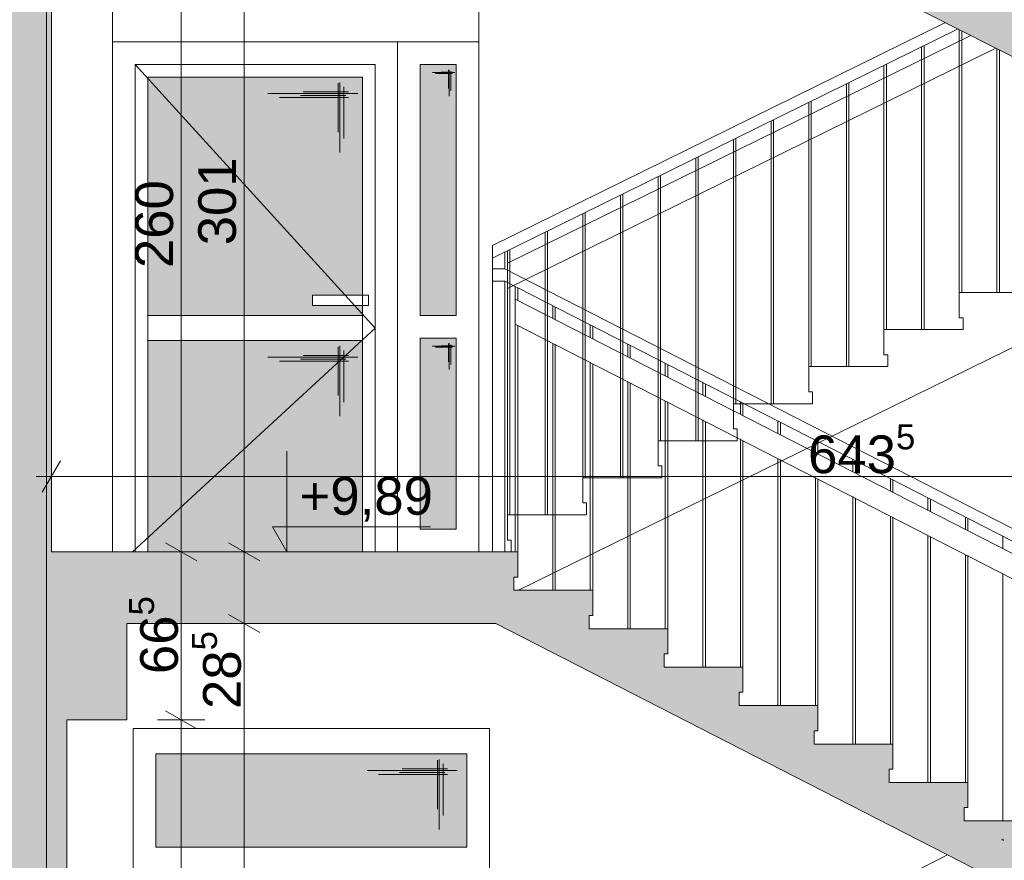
# Paper-space layout 'A-15 INWENTARYZACJA - PRZEKRÓJ' of a CAD drawing. Header units: millimetres. Extents: x 0 to 594, y 0 to 550.
# Tile 46 of 62: x 475 to 514, y 249 to 282. Entities that reach past the tile are written whole.
import ezdxf
from ezdxf.xclip import XClip

# ---------------------------------------------------------------- set-up
doc = ezdxf.new("R2010")
doc.units = ezdxf.units.MM
doc.header["$MEASUREMENT"] = 0
doc.header["$XCLIPFRAME"] = 0
doc.linetypes.add('DASHDOTX2', pattern=[1000, 500, -250, 0, -250])
doc.linetypes.add('VERDECKT', pattern=[381, 254, -127])
for name, color, linetype, lineweight, true_color in [('A__balustrada_Nr_pióra__161', 7, 'Continuous', 5, 0x949494), ('A_osie_Nr_pióra__16', 7, 'Continuous', 5, 0x0f0f0f), ('A_pochwyt_Nr_pióra__161', 7, 'Continuous', 5, 0x949494), ('A_schody_Nr_pióra__9', 7, 'Continuous', 13, 0xadadad), ('A_stolarka_Nr_pióra__254', 7, 'Continuous', 5, 0xfdfdfd), ('A_stolarka_Nr_pióra__9', 7, 'Continuous', 13, 0xadadad), ('A_widok_Nr_pióra__121', 7, 'Continuous', 5, 0xcacaca)]:
    doc.layers.add(name, color=color, linetype=linetype, lineweight=lineweight, true_color=true_color)
doc.layers.add('A_podrys', color=7, linetype='Continuous')
doc.layers.add('A_stolarka', color=7, linetype='Continuous')
for name, color, linetype, lineweight in [('A_schody_Nr_pióra__1', 7, 'Continuous', 20), ('A_strop_Nr_pióra__1', 7, 'Continuous', 20), ('A_wymiary_Nr_pióra__1', 7, 'Continuous', 20), ('A_wymiary_Nr_pióra__2', 8, 'Continuous', 13), ('A_ściany_Nr_pióra__1', 7, 'Continuous', 20)]:
    doc.layers.add(name, color=color, linetype=linetype, lineweight=lineweight)
doc.styles.add('STYL_AUTOMATYCZNY_1', font='arial.ttf')
doc.styles.add('STYL_AUTOMATYCZNY_4', font='arial.ttf')

# ---------------------------------------------------------------- blocks, each defined once
blk = doc.blocks.new('Rysunek_2_2', base_point=(-1563.001, -181.131))
at = {"linetype": 'Continuous', "lineweight": 0, "true_color": 0x000000}
h = blk.add_hatch(color=18, dxfattribs=at)
h.paths.add_polyline_path([(78.971, 521.258), (82.471, 521.258), (82.471, 526.771), (144.471, 526.771), (144.471, 492.058), (128.571, 492.058), (128.571, 487.833), (144.178, 487.833), (144.178, 485.033), (148.171, 485.033), (148.171, 458.833), (128.921, 458.833), (128.921, 459.335), (129.071, 459.335), (129.071, 460.335), (125.881, 460.335), (125.881, 460.838), (126.031, 460.838), (126.031, 461.838), (122.841, 461.838), (122.841, 462.34), (122.991, 462.34), (122.991, 463.34), (119.801, 463.34), (119.801, 463.842), (119.951, 463.842), (119.951, 464.842), (116.761, 464.842), (116.761, 465.345), (116.911, 465.345), (116.911, 466.345), (113.721, 466.345), (113.721, 466.847), (113.871, 466.847), (113.871, 467.847), (110.681, 467.847), (110.681, 468.349), (110.831, 468.349), (110.831, 469.349), (107.641, 469.349), (107.641, 469.851), (107.791, 469.851), (107.791, 470.851), (104.601, 470.851), (104.601, 471.354), (104.751, 471.354), (104.751, 472.354), (101.561, 472.354), (101.561, 472.856), (101.711, 472.856), (101.711, 473.856), (98.521, 473.856), (98.521, 474.358), (98.671, 474.358), (98.671, 475.358), (95.471, 475.358), (82.471, 475.358), (82.471, 472.158), (98.571, 472.158), (131.1, 456.083), (143.951, 456.083), (143.951, 452.033), (147.971, 452.033), (147.971, 425.983), (128.521, 425.983), (128.521, 426.467), (128.671, 426.467), (128.671, 427.467), (125.541, 427.467), (125.541, 427.951), (125.691, 427.951), (125.691, 428.951), (122.561, 428.951), (122.561, 429.435), (122.711, 429.435), (122.711, 430.435), (119.581, 430.435), (119.581, 430.92), (119.731, 430.92), (119.731, 431.92), (116.601, 431.92), (116.601, 432.404), (116.751, 432.404), (116.751, 433.404), (113.621, 433.404), (113.621, 433.888), (113.771, 433.888), (113.771, 434.888), (110.641, 434.888), (110.641, 435.372), (110.791, 435.372), (110.791, 436.372), (107.661, 436.372), (107.661, 436.856), (107.811, 436.856), (107.811, 437.856), (104.681, 437.856), (104.681, 438.34), (104.831, 438.34), (104.831, 439.34), (101.701, 439.34), (101.701, 439.824), (101.851, 439.824), (101.851, 440.824), (98.721, 440.824), (98.721, 441.308), (98.871, 441.308), (98.871, 442.308), (98.321, 442.308), (82.471, 442.308), (82.471, 439.308), (98.4, 439.308), (130.728, 423.208), (144.291, 423.208), (144.291, 419.148), (147.671, 419.148), (147.671, 393.008), (128.121, 393.008), (128.121, 393.522), (128.271, 393.522), (128.271, 394.522), (125.181, 394.522), (125.181, 395.035), (125.331, 395.035), (125.331, 396.035), (122.241, 396.035), (122.241, 396.549), (122.391, 396.549), (122.391, 397.549), (119.301, 397.549), (119.301, 398.063), (119.451, 398.063), (119.451, 399.063), (116.361, 399.063), (116.361, 399.576), (116.511, 399.576), (116.511, 400.576), (113.421, 400.576), (113.421, 401.09), (113.571, 401.09), (113.571, 402.09), (110.481, 402.09), (110.481, 402.604), (110.631, 402.604), (110.631, 403.604), (107.541, 403.604), (107.541, 404.117), (107.691, 404.117), (107.691, 405.117), (104.601, 405.117), (104.601, 405.631), (104.751, 405.631), (104.751, 406.631), (101.661, 406.631), (101.661, 407.145), (101.811, 407.145), (101.811, 408.145), (98.721, 408.145), (98.721, 408.658), (98.871, 408.658), (98.871, 409.658), (95.671, 409.658), (82.471, 409.658), (82.471, 406.408), (98.817, 406.408), (131.205, 389.733), (143.851, 389.733), (143.851, 385.843), (147.471, 385.843), (147.471, 359.733), (128.121, 359.733), (128.121, 360.245), (128.271, 360.245), (128.271, 361.245), (125.091, 361.245), (125.091, 361.756), (125.241, 361.756), (125.241, 362.756), (122.061, 362.756), (122.061, 363.267), (122.211, 363.267), (122.211, 364.267), (119.031, 364.267), (119.031, 364.779), (119.181, 364.779), (119.181, 365.779), (116.001, 365.779), (116.001, 366.29), (116.151, 366.29), (116.151, 367.29), (112.971, 367.29), (112.971, 367.801), (113.121, 367.801), (113.121, 368.801), (109.941, 368.801), (109.941, 369.313), (110.091, 369.313), (110.091, 370.313), (106.911, 370.313), (106.911, 370.824), (107.061, 370.824), (107.061, 371.824), (103.881, 371.824), (103.881, 372.335), (104.031, 372.335), (104.031, 373.335), (100.851, 373.335), (100.851, 373.847), (101.001, 373.847), (101.001, 374.847), (97.821, 374.847), (97.821, 375.358), (97.971, 375.358), (97.971, 376.358), (94.771, 376.358), (82.471, 376.358), (82.471, 373.208), (97.746, 373.208), (130.725, 356.758), (144.201, 356.758), (144.201, 353.088), (148.071, 353.088), (148.071, 326.658), (128.521, 326.658), (128.521, 327.154), (128.671, 327.154), (128.671, 328.154), (125.521, 328.154), (125.521, 328.649), (125.671, 328.649), (125.671, 329.649), (122.521, 329.649), (122.521, 330.145), (122.671, 330.145), (122.671, 331.145), (119.521, 331.145), (119.521, 331.64), (119.671, 331.64), (119.671, 332.64), (116.521, 332.64), (116.521, 333.135), (116.671, 333.135), (116.671, 334.135), (113.521, 334.135), (113.521, 334.631), (113.671, 334.631), (113.671, 335.631), (110.521, 335.631), (110.521, 336.126), (110.671, 336.126), (110.671, 337.126), (107.521, 337.126), (107.521, 337.622), (107.671, 337.622), (107.671, 338.622), (104.521, 338.622), (104.521, 339.117), (104.671, 339.117), (104.671, 340.117), (101.521, 340.117), (101.521, 340.613), (101.671, 340.613), (101.671, 341.613), (98.521, 341.613), (98.521, 342.108), (98.671, 342.108), (98.671, 343.108), (95.471, 343.108), (82.471, 343.108), (82.471, 340.108), (98.177, 340.108), (131.528, 323.483), (144.014, 323.483), (144.014, 319.913), (147.971, 319.913), (147.971, 293.683), (147.771, 293.683), (128.421, 293.683), (128.421, 294.185), (128.571, 294.185), (128.571, 295.185), (125.441, 295.185), (125.441, 295.688), (125.591, 295.688), (125.591, 296.688), (122.461, 296.688), (122.461, 297.19), (122.611, 297.19), (122.611, 298.19), (119.481, 298.19), (119.481, 298.692), (119.631, 298.692), (119.631, 299.692), (116.501, 299.692), (116.501, 300.195), (116.651, 300.195), (116.651, 301.195), (113.521, 301.195), (113.521, 301.697), (113.671, 301.697), (113.671, 302.697), (110.541, 302.697), (110.541, 303.199), (110.691, 303.199), (110.691, 304.199), (107.561, 304.199), (107.561, 304.701), (107.711, 304.701), (107.711, 305.701), (104.581, 305.701), (104.581, 306.204), (104.731, 306.204), (104.731, 307.204), (101.601, 307.204), (101.601, 307.706), (101.751, 307.706), (101.751, 308.706), (98.621, 308.706), (98.621, 309.208), (98.771, 309.208), (98.771, 310.208), (95.571, 310.208), (82.471, 310.208), (82.471, 307.008), (98.657, 307.008), (131.337, 290.533), (143.821, 290.533), (143.821, 286.843), (147.771, 286.843), (147.771, 260.633), (128.171, 260.633), (128.121, 260.633), (128.121, 261.099), (128.271, 261.099), (128.271, 262.099), (125.161, 262.099), (125.161, 262.565), (125.311, 262.565), (125.311, 263.565), (122.201, 263.565), (122.201, 264.031), (122.351, 264.031), (122.351, 265.031), (119.241, 265.031), (119.241, 265.497), (119.391, 265.497), (119.391, 266.497), (116.281, 266.497), (116.281, 266.963), (116.431, 266.963), (116.431, 267.963), (113.321, 267.963), (113.321, 268.429), (113.471, 268.429), (113.471, 269.429), (110.361, 269.429), (110.361, 269.895), (110.511, 269.895), (110.511, 270.895), (107.401, 270.895), (107.401, 271.36), (107.551, 271.36), (107.551, 272.36), (104.441, 272.36), (104.441, 272.826), (104.591, 272.826), (104.591, 273.826), (101.481, 273.826), (101.481, 274.292), (101.631, 274.292), (101.631, 275.292), (98.521, 275.292), (98.521, 275.758), (98.671, 275.758), (98.671, 276.758), (95.471, 276.758), (82.471, 276.758), (82.471, 273.908), (97.936, 273.908), (129.941, 258.058), (144.279, 258.058), (144.279, 254.058), (148.071, 254.058), (148.171, 254.058), (148.171, 227.858), (148.071, 227.858), (128.821, 227.858), (128.821, 228.317), (128.971, 228.317), (128.971, 229.317), (125.791, 229.317), (125.791, 229.776), (125.941, 229.776), (125.941, 230.776), (122.761, 230.776), (122.761, 231.235), (122.911, 231.235), (122.911, 232.235), (119.731, 232.235), (119.731, 232.695), (119.881, 232.695), (119.881, 233.695), (116.701, 233.695), (116.701, 234.154), (116.851, 234.154), (116.851, 235.154), (113.671, 235.154), (113.671, 235.613), (113.821, 235.613), (113.821, 236.613), (110.641, 236.613), (110.641, 237.072), (110.791, 237.072), (110.791, 238.072), (107.611, 238.072), (107.611, 238.531), (107.761, 238.531), (107.761, 239.531), (104.581, 239.531), (104.581, 239.99), (104.731, 239.99), (104.731, 240.99), (101.551, 240.99), (101.551, 241.449), (101.701, 241.449), (101.701, 242.449), (98.521, 242.449), (98.521, 242.908), (98.671, 242.908), (98.671, 243.908), (95.471, 243.908), (82.471, 243.908), (82.471, 257.508), (80.778, 257.508), (80.778, 257.458), (79.778, 257.458), (79.778, 257.508), (78.971, 257.508), (78.971, 128.858), (78.971, 108.706), (172.701, 108.706), (223.521, 108.706), (304.19, 108.706), (545.864, 108.706), (545.864, 212.647), (540.844, 212.647), (540.844, 210.897), (524.894, 210.897), (524.894, 211.43), (525.044, 211.43), (525.044, 212.43), (521.953, 212.43), (521.953, 212.963), (522.103, 212.963), (522.103, 213.963), (519.012, 213.963), (519.012, 214.496), (519.162, 214.496), (519.162, 215.496), (516.071, 215.496), (516.071, 216.029), (516.221, 216.029), (516.221, 217.029), (513.13, 217.029), (513.13, 217.562), (513.28, 217.562), (513.28, 218.562), (510.189, 218.562), (510.189, 219.095), (510.339, 219.095), (510.339, 220.095), (507.248, 220.095), (507.248, 220.628), (507.398, 220.628), (507.398, 221.628), (504.307, 221.628), (504.307, 222.161), (504.457, 222.161), (504.457, 223.161), (501.366, 223.161), (501.366, 223.694), (501.516, 223.694), (501.516, 224.694), (498.425, 224.694), (498.425, 225.226), (498.575, 225.226), (498.575, 226.226), (495.849, 226.226), (495.484, 226.226), (495.484, 226.759), (495.634, 226.759), (495.634, 227.759), (495.554, 227.759), (477.104, 227.759), (477.104, 254.109), (479.494, 254.109), (479.494, 257.939), (494.161, 257.939), (524.302, 242.503), (527.184, 241.027), (540.844, 241.027), (540.844, 243.977), (524.714, 243.977), (524.714, 244.505), (524.864, 244.505), (524.864, 245.505), (521.731, 245.505), (521.731, 246.033), (521.881, 246.033), (521.881, 247.033), (518.748, 247.033), (518.748, 247.56), (518.898, 247.56), (518.898, 248.56), (515.765, 248.56), (515.765, 249.088), (515.915, 249.088), (515.915, 250.088), (512.782, 250.088), (512.782, 250.616), (512.932, 250.616), (512.932, 251.616), (509.799, 251.616), (509.799, 252.144), (509.949, 252.144), (509.949, 253.144), (506.816, 253.144), (506.816, 253.671), (506.966, 253.671), (506.966, 254.671), (503.833, 254.671), (503.833, 255.199), (503.983, 255.199), (503.983, 256.199), (500.85, 256.199), (500.85, 256.727), (501, 256.727), (501, 257.727), (497.867, 257.727), (497.867, 258.255), (498.017, 258.255), (498.017, 259.255), (495.067, 259.255), (494.884, 259.255), (494.884, 259.782), (495.034, 259.782), (495.034, 260.782), (494.924, 260.782), (494.774, 260.782), (491.904, 260.782), (476.524, 260.782), (476.494, 260.782), (476.494, 287.012), (478.924, 287.012), (478.924, 290.882), (494.18, 290.882), (524.493, 275.514), (528.116, 273.677), (540.844, 273.677), (540.844, 276.987), (527.733, 276.987), (524.904, 276.987), (524.904, 277.513), (525.054, 277.513), (525.054, 278.513), (521.894, 278.513), (521.894, 279.039), (522.044, 279.039), (522.044, 280.039), (518.884, 280.039), (518.884, 280.565), (519.034, 280.565), (519.034, 281.565), (515.874, 281.565), (515.874, 282.091), (516.024, 282.091), (516.024, 283.091), (512.864, 283.091), (512.864, 283.617), (513.014, 283.617), (513.014, 284.617), (509.854, 284.617), (509.854, 285.143), (510.004, 285.143), (510.004, 286.143), (506.844, 286.143), (506.844, 286.669), (506.994, 286.669), (506.994, 287.669), (503.834, 287.669), (503.834, 288.195), (503.984, 288.195), (503.984, 289.195), (500.824, 289.195), (500.824, 289.721), (500.974, 289.721), (500.974, 290.721), (497.814, 290.721), (497.814, 291.247), (497.964, 291.247), (497.964, 292.247), (494.804, 292.247), (494.804, 292.271), (494.804, 292.773), (494.954, 292.773), (494.954, 293.773), (494.924, 293.773), (494.454, 293.773), (476.824, 293.773), (476.824, 319.773), (478.994, 319.773), (478.994, 323.723), (495.855, 323.723), (524.618, 308.913), (528.086, 307.127), (540.844, 307.127), (540.844, 310.427), (524.954, 310.427), (524.954, 310.959), (525.104, 310.959), (525.104, 311.959), (521.98, 311.959), (521.98, 312.49), (522.13, 312.49), (522.13, 313.49), (519.006, 313.49), (519.006, 314.021), (519.156, 314.021), (519.156, 315.021), (516.032, 315.021), (516.032, 315.553), (516.182, 315.553), (516.182, 316.553), (513.058, 316.553), (513.058, 317.084), (513.208, 317.084), (513.208, 318.084), (510.084, 318.084), (510.084, 318.615), (510.234, 318.615), (510.234, 319.615), (507.11, 319.615), (507.11, 320.147), (507.26, 320.147), (507.26, 321.147), (504.136, 321.147), (504.136, 321.678), (504.286, 321.678), (504.286, 322.678), (501.162, 322.678), (501.162, 323.21), (501.312, 323.21), (501.312, 324.21), (498.188, 324.21), (498.188, 324.741), (498.338, 324.741), (498.338, 325.741), (495.214, 325.741), (495.214, 325.759), (495.214, 326.272), (495.364, 326.272), (495.364, 327.272), (494.884, 327.272), (492.234, 327.272), (476.744, 327.272), (476.744, 353.502), (479.104, 353.502), (479.104, 357.272), (494.171, 357.272), (524.472, 342.222), (527.824, 340.557), (540.844, 340.557), (540.844, 343.717), (524.834, 343.717), (524.834, 344.21), (524.984, 344.21), (524.984, 345.21), (521.828, 345.21), (521.828, 345.703), (521.978, 345.703), (521.978, 346.703), (518.822, 346.703), (518.822, 347.196), (518.972, 347.196), (518.972, 348.196), (515.816, 348.196), (515.816, 348.689), (515.966, 348.689), (515.966, 349.689), (512.81, 349.689), (512.81, 350.182), (512.96, 350.182), (512.96, 351.182), (509.804, 351.182), (509.804, 351.676), (509.954, 351.676), (509.954, 352.676), (506.798, 352.676), (506.798, 353.169), (506.948, 353.169), (506.948, 354.169), (503.792, 354.169), (503.792, 354.662), (503.942, 354.662), (503.942, 355.662), (503.693, 355.662), (500.786, 355.662), (500.786, 356.155), (500.936, 356.155), (500.936, 357.155), (500.69, 357.155), (497.78, 357.155), (497.78, 357.648), (497.93, 357.648), (497.93, 358.648), (497.687, 358.648), (495.09, 358.648), (494.774, 358.648), (494.774, 359.141), (494.924, 359.141), (494.924, 360.141), (476.674, 360.141), (476.674, 386.401), (478.894, 386.401), (478.894, 389.901), (495.646, 389.901), (524.664, 375.537), (528.34, 373.717), (540.844, 373.717), (540.844, 377.057), (524.974, 377.057), (524.974, 377.542), (525.124, 377.542), (525.124, 378.542), (521.974, 378.542), (521.974, 379.027), (522.124, 379.027), (522.124, 380.027), (518.974, 380.027), (518.974, 380.512), (519.124, 380.512), (519.124, 381.512), (515.974, 381.512), (515.974, 381.997), (516.124, 381.997), (516.124, 382.997), (512.974, 382.997), (512.974, 383.482), (513.124, 383.482), (513.124, 384.482), (509.974, 384.482), (509.974, 384.967), (510.124, 384.967), (510.124, 385.967), (506.974, 385.967), (506.974, 386.452), (507.124, 386.452), (507.124, 387.452), (503.974, 387.452), (503.974, 387.937), (504.124, 387.937), (504.124, 388.937), (500.974, 388.937), (500.974, 389.422), (501.124, 389.422), (501.124, 390.422), (497.974, 390.422), (497.974, 390.907), (498.124, 390.907), (498.124, 391.907), (494.974, 391.907), (494.974, 392.392), (495.124, 392.392), (495.124, 393.392), (476.594, 393.392), (476.594, 419.552), (478.984, 419.552), (478.984, 423.322), (494.208, 423.322), (524.534, 408.57), (528.158, 406.807), (540.844, 406.807), (540.844, 410.087), (524.844, 410.087), (524.844, 410.563), (524.994, 410.563), (524.994, 411.563), (521.81, 411.563), (521.81, 412.039), (521.96, 412.039), (521.96, 413.039), (518.776, 413.039), (518.776, 413.515), (518.926, 413.515), (518.926, 414.515), (515.742, 414.515), (515.742, 414.991), (515.892, 414.991), (515.892, 415.991), (512.708, 415.991), (512.708, 416.467), (512.858, 416.467), (512.858, 417.467), (509.674, 417.467), (509.674, 417.943), (509.824, 417.943), (509.824, 418.943), (506.64, 418.943), (506.64, 419.419), (506.79, 419.419), (506.79, 420.419), (503.606, 420.419), (503.606, 420.895), (503.756, 420.895), (503.756, 421.895), (500.572, 421.895), (500.572, 422.37), (500.722, 422.37), (500.722, 423.37), (497.538, 423.37), (497.538, 423.846), (497.688, 423.846), (497.688, 424.846), (494.504, 424.846), (494.504, 425.322), (494.654, 425.322), (494.654, 426.322), (476.524, 426.322), (476.524, 452.452), (478.296, 452.452), (478.296, 456.352), (494.145, 456.352), (527.939, 439.877), (540.844, 439.877), (540.844, 442.957), (525.044, 442.957), (525.044, 443.423), (525.194, 443.423), (525.194, 444.423), (522.038, 444.423), (522.038, 444.888), (522.188, 444.888), (522.188, 445.888), (519.032, 445.888), (519.032, 446.354), (519.182, 446.354), (519.182, 447.354), (516.026, 447.354), (516.026, 447.819), (516.176, 447.819), (516.176, 448.819), (513.02, 448.819), (513.02, 449.285), (513.17, 449.285), (513.17, 450.285), (510.014, 450.285), (510.014, 450.75), (510.164, 450.75), (510.164, 451.75), (507.008, 451.75), (507.008, 452.215), (507.158, 452.215), (507.158, 453.215), (504.002, 453.215), (504.002, 453.681), (504.152, 453.681), (504.152, 454.681), (500.996, 454.681), (500.996, 455.146), (501.146, 455.146), (501.146, 456.146), (497.99, 456.146), (497.99, 456.612), (498.14, 456.612), (498.14, 457.612), (494.984, 457.612), (494.984, 458.077), (495.134, 458.077), (495.134, 459.077), (476.554, 459.077), (476.554, 485.297), (478.654, 485.297), (478.654, 488.687), (540.844, 488.687), (540.844, 485.317), (545.864, 485.317), (545.864, 508.739), (540.844, 508.739), (540.844, 506.896), (346.273, 506.896), (346.273, 532.459), (344.115, 532.459), (344.115, 530.095), (82.471, 530.095), (82.471, 532.459), (78.971, 532.459)])
h.paths.add_polyline_path([(95.471, 211.358), (82.471, 211.358), (82.471, 241.358), (97.329, 241.358), (131.386, 224.958), (144.133, 224.958), (144.133, 221.358), (148.071, 221.358), (148.071, 194.858), (128.521, 194.858), (128.521, 195.358), (128.671, 195.358), (128.671, 196.358), (125.521, 196.358), (125.521, 196.858), (125.671, 196.858), (125.671, 197.858), (122.521, 197.858), (122.521, 198.358), (122.671, 198.358), (122.671, 199.358), (119.521, 199.358), (119.521, 199.858), (119.671, 199.858), (119.671, 200.858), (116.521, 200.858), (116.521, 201.358), (116.671, 201.358), (116.671, 202.358), (113.521, 202.358), (113.521, 202.858), (113.671, 202.858), (113.671, 203.858), (110.521, 203.858), (110.521, 204.358), (110.671, 204.358), (110.671, 205.358), (107.521, 205.358), (107.521, 205.858), (107.671, 205.858), (107.671, 206.858), (104.521, 206.858), (104.521, 207.358), (104.671, 207.358), (104.671, 208.358), (101.521, 208.358), (101.521, 208.858), (101.671, 208.858), (101.671, 209.858), (98.521, 209.858), (98.521, 210.358), (98.671, 210.358), (98.671, 211.358)], flags=0)
h.paths.add_polyline_path([(82.471, 145.158), (82.471, 175.258), (98.262, 175.258), (131.328, 158.558), (144.571, 158.558), (144.571, 155.088), (147.971, 155.088), (147.971, 128.858), (126.421, 128.858), (126.421, 129.488), (126.571, 129.488), (126.571, 130.488), (123.477, 130.488), (123.477, 131.118), (123.627, 131.118), (123.627, 132.118), (120.532, 132.118), (120.532, 132.748), (120.682, 132.748), (120.682, 133.748), (117.588, 133.748), (117.588, 134.378), (117.738, 134.378), (117.738, 135.378), (114.643, 135.378), (114.643, 136.008), (114.793, 136.008), (114.793, 137.008), (111.699, 137.008), (111.699, 137.638), (111.849, 137.638), (111.849, 138.638), (108.754, 138.638), (108.754, 139.268), (108.904, 139.268), (108.904, 140.268), (105.81, 140.268), (105.81, 140.898), (105.96, 140.898), (105.96, 141.898), (102.865, 141.898), (102.865, 142.528), (103.015, 142.528), (103.015, 143.528), (99.921, 143.528), (99.921, 144.158), (100.071, 144.158), (100.071, 145.158), (96.871, 145.158)], flags=0)
h.paths.add_polyline_path([(98.571, 178.358), (82.471, 178.358), (82.471, 208.858), (97.167, 208.858), (130.967, 191.958), (144.129, 191.958), (144.129, 188.388), (147.871, 188.388), (147.871, 161.858), (131.471, 161.858), (128.271, 161.858), (128.121, 161.858), (128.121, 162.358), (128.271, 162.358), (128.271, 163.358), (125.151, 163.358), (125.151, 163.858), (125.301, 163.858), (125.301, 164.858), (122.181, 164.858), (122.181, 165.358), (122.331, 165.358), (122.331, 166.358), (119.211, 166.358), (119.211, 166.858), (119.361, 166.858), (119.361, 167.858), (116.241, 167.858), (116.241, 168.358), (116.391, 168.358), (116.391, 169.358), (113.271, 169.358), (113.271, 169.858), (113.421, 169.858), (113.421, 170.858), (110.301, 170.858), (110.301, 171.358), (110.451, 171.358), (110.451, 172.358), (107.331, 172.358), (107.331, 172.858), (107.481, 172.858), (107.481, 173.858), (104.361, 173.858), (104.361, 174.358), (104.511, 174.358), (104.511, 175.358), (101.391, 175.358), (101.391, 175.858), (101.541, 175.858), (101.541, 176.858), (98.421, 176.858), (98.421, 177.358), (98.571, 177.358)], flags=0)
h.paths.add_polyline_path([(150.524, 494.366), (170.201, 494.366), (170.201, 116.835), (150.524, 116.835)], flags=0)
h.paths.add_polyline_path([(172.701, 496.906), (150.524, 496.906), (150.524, 507.797), (150.524, 526.771), (195.183, 526.771), (195.183, 496.906)], flags=0)
h.paths.add_polyline_path([(172.701, 224.871), (222.021, 224.871), (222.021, 215.858), (223.521, 215.858), (223.521, 227.858), (172.701, 227.858), (172.701, 257.637), (222.021, 257.637), (222.021, 248.858), (223.521, 248.858), (223.521, 260.633), (172.701, 260.633), (172.701, 290.657), (222.021, 290.657), (222.021, 281.633), (223.521, 281.633), (223.521, 293.683), (172.701, 293.683), (172.701, 323.677), (222.021, 323.677), (222.021, 314.683), (223.521, 314.683), (223.521, 326.858), (172.701, 326.858), (172.701, 356.697), (222.021, 356.697), (222.021, 347.858), (223.521, 347.858), (223.521, 359.933), (172.701, 359.933), (172.701, 389.633), (222.021, 389.633), (222.021, 380.933), (223.521, 380.933), (223.521, 393.158), (172.701, 393.158), (172.701, 422.653), (222.021, 422.653), (222.021, 414.158), (223.521, 414.158), (223.521, 426.133), (172.701, 426.133), (172.701, 455.673), (222.021, 455.673), (222.021, 447.133), (223.521, 447.133), (223.521, 458.833), (172.701, 458.833), (172.701, 488.693), (222.021, 488.693), (222.021, 479.833), (223.521, 479.833), (223.521, 494.535), (251.6, 494.535), (251.6, 116.835), (223.521, 116.835), (223.521, 128.858), (172.701, 128.858), (172.701, 158.494), (222.021, 158.494), (222.021, 149.858), (223.521, 149.858), (223.521, 161.858), (172.701, 161.858), (172.701, 191.682), (222.021, 191.682), (222.021, 182.858), (223.521, 182.858), (223.521, 194.858), (172.701, 194.858)], flags=0)
h.paths.add_polyline_path([(196.183, 496.906), (196.183, 526.771), (211.83, 526.771), (211.83, 522.206), (215.555, 522.206), (215.555, 526.771), (277.7, 526.771), (277.7, 522.206), (281.341, 522.206), (281.341, 526.771), (330.073, 526.771), (343.402, 526.771), (343.402, 520.253), (344.306, 520.253), (344.306, 491.91), (330.073, 491.91), (308.338, 491.91), (308.338, 496.906), (302.69, 496.906), (223.521, 496.906), (222.021, 496.906)], flags=0)
h.paths.add_polyline_path([(252.986, 194.858), (252.986, 221.358), (256.744, 221.358), (256.744, 224.268), (276.249, 224.268), (276.249, 221.358), (280.601, 221.358), (280.601, 215.858), (282.33, 215.858), (282.33, 227.858), (253.1, 227.858), (253.1, 254.133), (255.965, 254.133), (255.965, 257.043), (276.56, 257.043), (276.56, 254.133), (280.531, 254.133), (280.531, 248.858), (282.33, 248.858), (282.33, 260.633), (253.1, 260.633), (253.1, 286.843), (255.62, 286.843), (255.62, 290.033), (276.43, 290.033), (276.43, 286.843), (280.911, 286.843), (280.911, 281.633), (282.33, 281.633), (282.33, 293.683), (253.1, 293.683), (253.1, 319.913), (255.56, 319.913), (255.56, 323.193), (276.41, 323.193), (276.41, 319.913), (280.781, 319.913), (280.781, 314.683), (282.33, 314.683), (282.33, 326.858), (253.1, 326.858), (253.1, 353.088), (255.85, 353.088), (255.85, 356.348), (276.87, 356.348), (276.87, 353.088), (280.771, 353.088), (280.771, 347.858), (282.33, 347.858), (282.33, 359.933), (253.1, 359.933), (253.1, 385.843), (255.8, 385.843), (255.8, 389.443), (276.57, 389.443), (276.57, 385.843), (280.771, 385.843), (280.771, 380.933), (282.33, 380.933), (282.33, 393.158), (253.1, 393.158), (253.1, 419.148), (255.377, 419.148), (255.377, 423.278), (277.092, 423.278), (277.092, 419.148), (280.851, 419.148), (280.851, 414.158), (282.33, 414.158), (282.33, 426.133), (253.1, 426.133), (253.1, 451.983), (255.98, 451.983), (255.98, 456.083), (276.881, 456.083), (276.86, 451.983), (280.851, 451.983), (280.851, 447.133), (282.33, 447.133), (282.33, 458.833), (253.1, 458.833), (253.1, 485.003), (255.966, 485.003), (255.966, 488.143), (276.82, 488.143), (276.82, 485.003), (280.951, 485.003), (280.951, 479.833), (282.33, 479.833), (282.33, 494.535), (302.69, 494.535), (302.69, 116.835), (282.33, 116.835), (282.33, 128.858), (253.1, 128.858), (253.1, 155.358), (255.659, 155.358), (255.659, 158.458), (277.1, 158.458), (277.1, 155.358), (280.751, 155.358), (280.751, 149.858), (282.33, 149.858), (282.33, 161.858), (253.1, 161.858), (253.1, 188.358), (255.71, 188.358), (255.71, 191.268), (276.58, 191.268), (276.58, 188.358), (280.69, 188.358), (280.69, 182.858), (282.33, 182.858), (282.33, 194.858)], flags=0)
h.paths.add_polyline_path([(304.19, 158.737), (455.374, 158.737), (455.374, 128.858), (304.19, 128.858)], flags=0)
h.paths.add_polyline_path([(304.19, 323.831), (474.634, 323.831), (474.634, 293.683), (304.19, 293.683)], flags=0)
h.paths.add_polyline_path([(304.19, 224.831), (474.634, 224.831), (474.634, 194.858), (304.19, 194.858)], flags=0)
h.paths.add_polyline_path([(304.19, 458.833), (304.19, 488.842), (474.634, 488.842), (474.634, 458.833)], flags=0)
h.paths.add_polyline_path([(304.19, 290.656), (474.634, 290.656), (474.634, 260.633), (304.19, 260.633)], flags=0)
h.paths.add_polyline_path([(474.634, 393.158), (304.19, 393.158), (304.19, 423.106), (474.634, 423.106)], flags=0)
h.paths.add_polyline_path([(304.19, 356.906), (474.634, 356.906), (474.634, 326.858), (304.19, 326.858)], flags=0)
h.paths.add_polyline_path([(304.19, 161.658), (304.19, 191.831), (474.634, 191.831), (474.634, 161.658), (455.374, 161.658)], flags=0)
h.paths.add_polyline_path([(304.19, 227.858), (304.19, 257.606), (474.634, 257.606), (474.634, 227.858)], flags=0)
h.paths.add_polyline_path([(304.19, 426.133), (304.19, 455.806), (474.634, 455.806), (474.634, 426.133)], flags=0)
h.paths.add_polyline_path([(304.19, 359.933), (304.19, 390.131), (474.634, 390.131), (474.634, 360.141), (474.634, 359.933)], flags=0)
h.paths.add_polyline_path([(349.328, 491.91), (349.328, 503.872), (540.844, 503.872), (540.844, 491.91), (474.634, 491.91)], flags=0)
h.paths.add_polyline_path([(540.844, 129.007), (456.874, 129.007), (456.874, 158.737), (474.634, 158.737), (474.634, 155.257), (479.284, 155.257), (479.284, 158.737), (495.613, 158.737), (516.724, 148.936), (518.578, 148.076), (518.578, 147.553), (540.844, 147.553)], flags=0)
h.paths.add_polyline_path([(477.024, 188.328), (479.355, 188.328), (479.355, 192.081), (494.25, 192.081), (524.526, 177.003), (528.16, 175.193), (540.844, 175.193), (540.844, 150.553), (519.727, 150.553), (516.954, 150.553), (516.954, 151.941), (513.964, 151.941), (513.964, 153.329), (510.974, 153.329), (510.974, 154.717), (507.984, 154.717), (507.984, 156.106), (504.994, 156.106), (504.994, 157.494), (502.004, 157.494), (502.004, 158.882), (499.014, 158.882), (499.014, 160.27), (496.024, 160.27), (496.024, 161.658), (494.834, 161.658), (477.024, 161.658)], flags=0)
h.paths.add_polyline_path([(477.104, 220.828), (479.254, 220.828), (479.254, 224.558), (495.439, 224.558), (524.46, 209.432), (525.678, 208.797), (526.72, 208.797), (540.844, 208.797), (540.844, 178.537), (527.761, 178.537), (525.004, 178.537), (525.004, 179.014), (525.154, 179.014), (525.154, 180.014), (522.017, 180.014), (522.017, 180.49), (522.167, 180.49), (522.167, 181.49), (519.03, 181.49), (519.03, 181.967), (519.18, 181.967), (519.18, 182.967), (516.043, 182.967), (516.043, 183.443), (516.193, 183.443), (516.193, 184.443), (513.056, 184.443), (513.056, 184.919), (513.206, 184.919), (513.206, 185.919), (510.069, 185.919), (510.069, 186.396), (510.219, 186.396), (510.219, 187.396), (507.082, 187.396), (507.082, 187.872), (507.232, 187.872), (507.232, 188.872), (504.095, 188.872), (504.095, 189.349), (504.245, 189.349), (504.245, 190.349), (501.108, 190.349), (501.108, 190.825), (501.258, 190.825), (501.258, 191.825), (498.121, 191.825), (498.121, 192.302), (498.271, 192.302), (498.271, 193.302), (495.271, 193.302), (495.134, 193.302), (495.134, 193.778), (495.284, 193.778), (495.284, 194.778), (494.874, 194.778), (477.104, 194.778)], flags=0)
at = {"layer": 'A_stolarka', "linetype": 'Continuous', "lineweight": 0, "true_color": 0x2d2d2d}
for points in [[(491.16, 270.182), (492.584, 270.182), (492.584, 280.16), (491.16, 280.16)], [(488.86, 270.577), (486.881, 270.577), (486.881, 270.987), (488.86, 270.987), (488.86, 279.66), (480.324, 279.66), (480.324, 270.182), (488.86, 270.182)], [(488.86, 269.182), (480.324, 269.182), (480.324, 260.782), (488.86, 260.782)], [(492.584, 261.682), (492.584, 269.282), (491.16, 269.282), (491.16, 261.682)], [(493.014, 252.759), (480.644, 252.759), (480.644, 249.037), (493.014, 249.037)]]:
    blk.add_hatch(color=250, dxfattribs=at).paths.add_polyline_path(points)
at = {"layer": 'A__balustrada_Nr_pióra__161', "color": 252, "linetype": 'Continuous', "lineweight": 5, "true_color": 0x949494}
for p, q in [((494.024, 260.782), (494.024, 272.043)), ((494.524, 260.782), (494.524, 271.544)), ((494.934, 260.782), (494.934, 271.334)), ((495.034, 270.783), (495.034, 271.283)), ((496.426, 270.071), (496.426, 270.57)), ((496.526, 270.019), (496.526, 270.519)), ((495.034, 260.782), (495.034, 269.784)), ((497.917, 269.307), (497.917, 269.806)), ((498.017, 269.256), (498.017, 269.755)), ((496.426, 259.255), (496.426, 269.072)), ((496.526, 259.255), (496.526, 269.021)), ((499.409, 268.543), (499.409, 269.042)), ((499.509, 268.492), (499.509, 268.991)), ((497.917, 259.255), (497.917, 268.308)), ((498.017, 259.255), (498.017, 268.257)), ((500.9, 267.779), (500.9, 268.279)), ((501, 267.728), (501, 268.227)), ((499.409, 257.727), (499.409, 267.544)), ((499.509, 257.727), (499.509, 267.493)), ((502.392, 267.015), (502.392, 267.515)), ((502.492, 266.964), (502.492, 267.463)), ((500.9, 257.727), (500.9, 266.78)), ((501, 257.727), (501, 266.729)), ((503.883, 266.251), (503.883, 266.751)), ((503.983, 266.2), (503.983, 266.7)), ((502.392, 256.199), (502.392, 266.016)), ((502.492, 256.199), (502.492, 265.965)), ((505.375, 265.488), (505.375, 265.987)), ((505.475, 265.436), (505.475, 265.936)), ((503.883, 256.199), (503.883, 265.252)), ((503.983, 256.199), (503.983, 265.201)), ((506.866, 264.724), (506.866, 265.223)), ((506.966, 264.672), (506.966, 265.172)), ((505.375, 254.671), (505.375, 264.489)), ((505.475, 254.671), (505.475, 264.437)), ((508.358, 263.96), (508.358, 264.459)), ((508.458, 263.909), (508.458, 264.408)), ((506.866, 254.671), (506.866, 263.725)), ((506.966, 254.671), (506.966, 263.674)), ((509.849, 263.196), (509.849, 263.695)), ((509.949, 263.145), (509.949, 263.644)), ((508.358, 253.144), (508.358, 262.961)), ((508.458, 253.144), (508.458, 262.91)), ((511.341, 262.432), (511.341, 262.932)), ((511.441, 262.381), (511.441, 262.88)), ((509.849, 253.144), (509.849, 262.197)), ((509.949, 253.144), (509.949, 262.146)), ((512.832, 261.668), (512.832, 262.168)), ((512.932, 261.617), (512.932, 262.116)), ((511.341, 251.616), (511.341, 261.433)), ((511.441, 251.616), (511.441, 261.382)), ((514.324, 260.904), (514.324, 261.404)), ((512.832, 251.616), (512.832, 260.669)), ((512.932, 251.616), (512.932, 260.618)), ((514.324, 250.088), (514.324, 259.905))]:
    blk.add_line(p, q, dxfattribs=at)
for p in [(494.934, 269.836), (495.034, 269.784), (496.526, 269.021), (497.917, 268.308), (501, 266.729), (502.392, 266.016), (503.883, 265.252), (505.475, 264.437), (506.866, 263.725), (508.358, 262.961), (508.458, 262.91), (509.949, 262.146), (512.932, 260.618)]:
    blk.add_point(p, dxfattribs=at)
at = {"layer": 'A_osie_Nr_pióra__16', "color": 250, "linetype": 'DASHDOTX2', "lineweight": 5, "true_color": 0x0f0f0f}
blk.add_line((476.296, 501.211), (476.296, 142.962), dxfattribs=at)
at = {"layer": 'A_pochwyt_Nr_pióra__161', "color": 252, "linetype": 'Continuous', "lineweight": 5, "true_color": 0x949494}
for p, q in [((494.524, 272.043), (494.024, 272.043)), ((524.864, 256.505), (494.524, 272.043)), ((494.524, 271.544), (494.024, 271.544)), ((524.864, 256.006), (494.524, 271.544)), ((524.864, 255.506), (494.934, 270.835)), ((524.864, 254.507), (494.934, 269.836))]:
    blk.add_line(p, q, dxfattribs=at)
at = {"layer": 'A_schody_Nr_pióra__1', "color": 7, "linetype": 'Continuous', "lineweight": 20}
for p, q in [((494.18, 290.882), (528.116, 273.677)), ((495.034, 260.782), (491.904, 260.782)), ((495.034, 259.782), (495.034, 260.782)), ((495.034, 259.782), (494.884, 259.782)), ((494.884, 259.255), (494.884, 259.782)), ((498.017, 259.255), (494.884, 259.255)), ((498.017, 258.255), (498.017, 259.255)), ((498.017, 258.255), (497.867, 258.255)), ((497.867, 257.727), (497.867, 258.255)), ((494.161, 257.939), (527.184, 241.027)), ((501, 257.727), (497.867, 257.727)), ((501, 256.727), (501, 257.727)), ((501, 256.727), (500.85, 256.727)), ((500.85, 256.199), (500.85, 256.727)), ((503.983, 256.199), (500.85, 256.199)), ((503.983, 255.199), (503.983, 256.199)), ((503.983, 255.199), (503.833, 255.199)), ((503.833, 254.671), (503.833, 255.199)), ((506.966, 254.671), (503.833, 254.671)), ((506.966, 253.671), (506.966, 254.671)), ((506.966, 253.671), (506.816, 253.671)), ((506.816, 253.144), (506.816, 253.671)), ((509.949, 253.144), (506.816, 253.144)), ((509.949, 252.144), (509.949, 253.144)), ((509.949, 252.144), (509.799, 252.144)), ((509.799, 251.616), (509.799, 252.144)), ((512.932, 251.616), (509.799, 251.616)), ((512.932, 250.616), (512.932, 251.616)), ((512.932, 250.616), (512.782, 250.616)), ((512.782, 250.088), (512.782, 250.616)), ((515.915, 250.088), (512.782, 250.088))]:
    blk.add_line(p, q, dxfattribs=at)
at = {"layer": 'A_schody_Nr_pióra__9', "color": 253, "linetype": 'Continuous', "lineweight": 13, "true_color": 0xadadad}
for p, q in [((495.067, 259.255), (524.379, 273.677)), ((512.588, 270.095), (512.588, 271.095)), ((512.588, 271.095), (515.732, 271.095)), ((512.588, 270.095), (512.738, 270.095)), ((512.738, 269.621), (512.738, 270.095)), ((509.594, 268.621), (509.594, 269.621)), ((509.594, 269.621), (512.738, 269.621)), ((509.594, 268.621), (509.744, 268.621)), ((509.744, 268.148), (509.744, 268.621)), ((506.6, 267.148), (506.6, 268.148)), ((506.6, 268.148), (509.744, 268.148)), ((506.6, 267.148), (506.75, 267.148)), ((506.75, 266.675), (506.75, 267.148)), ((503.606, 265.675), (503.606, 266.675)), ((503.606, 266.675), (506.75, 266.675)), ((503.606, 265.675), (503.756, 265.675)), ((503.756, 265.202), (503.756, 265.675)), ((500.612, 264.202), (500.612, 265.202)), ((500.612, 265.202), (503.756, 265.202)), ((500.612, 264.202), (500.762, 264.202)), ((500.762, 263.729), (500.762, 264.202)), ((497.618, 262.729), (497.618, 263.729)), ((497.618, 263.729), (500.762, 263.729)), ((497.618, 262.729), (497.768, 262.729)), ((497.768, 262.255), (497.768, 262.729)), ((494.624, 261.255), (494.624, 262.255)), ((494.624, 262.255), (497.768, 262.255)), ((494.624, 261.255), (494.774, 261.255)), ((494.774, 260.782), (494.774, 261.255))]:
    blk.add_line(p, q, dxfattribs=at)
at = {"layer": 'A_stolarka_Nr_pióra__254', "color": 7, "linetype": 'Continuous', "lineweight": 5, "true_color": 0xfdfdfd}
for p, q in [((492.283, 279.943), (492.283, 279.213)), ((492.308, 279.954), (492.308, 278.908)), ((492.368, 279.888), (492.368, 279.117)), ((492.539, 279.839), (491.645, 279.839)), ((492.445, 279.799), (491.759, 279.799)), ((492.418, 279.82), (491.968, 279.82)), ((492.445, 279.856), (491.995, 279.856)), ((487.898, 279.419), (487.898, 277.474)), ((487.964, 279.449), (487.964, 276.661)), ((488.125, 279.274), (488.125, 277.216)), ((488.68, 279.006), (485.105, 279.006)), ((488.302, 278.846), (485.558, 278.846)), ((488.195, 278.929), (486.395, 278.929)), ((488.302, 279.072), (486.502, 279.072)), ((487.898, 268.941), (487.898, 266.996)), ((487.964, 268.971), (487.964, 266.183)), ((492.539, 268.962), (491.645, 268.962)), ((492.445, 268.921), (491.759, 268.921)), ((492.418, 268.942), (491.968, 268.942)), ((492.445, 268.978), (491.995, 268.978)), ((492.283, 269.065), (492.283, 268.335)), ((492.308, 269.076), (492.308, 268.03)), ((492.368, 269.01), (492.368, 268.239)), ((488.68, 268.529), (485.105, 268.529)), ((488.302, 268.594), (486.502, 268.594)), ((488.125, 268.796), (488.125, 266.738)), ((488.302, 268.368), (485.558, 268.368)), ((488.195, 268.451), (486.395, 268.451)), ((491.838, 252.498), (491.838, 250.553)), ((491.904, 252.528), (491.904, 249.741)), ((492.62, 252.086), (489.044, 252.086)), ((492.242, 252.152), (490.442, 252.152)), ((492.064, 252.353), (492.064, 250.296)), ((492.242, 251.926), (489.498, 251.926)), ((492.135, 252.009), (490.335, 252.009))]:
    blk.add_line(p, q, dxfattribs=at)
at = {"layer": 'A_stolarka_Nr_pióra__9', "color": 253, "linetype": 'Continuous', "lineweight": 13, "true_color": 0xadadad}
for p, q in [((478.924, 286.782), (478.924, 260.782)), ((493.484, 286.782), (493.484, 260.782)), ((478.924, 281.06), (493.484, 281.06)), ((490.26, 281.06), (490.26, 260.782)), ((479.824, 280.16), (479.824, 260.782)), ((479.824, 280.16), (489.36, 280.16)), ((489.36, 280.16), (489.36, 260.782)), ((491.16, 280.16), (492.584, 280.16)), ((491.16, 280.16), (491.16, 270.182)), ((492.584, 280.16), (492.584, 270.182)), ((480.324, 279.66), (480.324, 260.782)), ((480.324, 279.66), (488.86, 279.66)), ((488.86, 279.66), (488.86, 260.782)), ((486.881, 270.987), (486.881, 270.577)), ((489.106, 270.987), (486.881, 270.987)), ((489.106, 270.577), (489.106, 270.987)), ((486.881, 270.577), (489.106, 270.577)), ((488.86, 270.182), (480.324, 270.182)), ((492.584, 270.182), (491.16, 270.182)), ((488.86, 269.182), (480.324, 269.182)), ((492.584, 269.282), (491.16, 269.282)), ((491.16, 269.282), (491.16, 261.682)), ((492.584, 269.282), (492.584, 261.682)), ((492.584, 261.682), (491.16, 261.682)), ((478.924, 260.782), (493.484, 260.782)), ((479.744, 253.759), (479.744, 227.759)), ((479.744, 253.759), (493.914, 253.759)), ((493.914, 253.759), (493.914, 227.759)), ((480.644, 252.759), (493.014, 252.759)), ((480.644, 252.759), (480.644, 249.037)), ((493.014, 252.759), (493.014, 249.037)), ((480.644, 249.037), (493.014, 249.037))]:
    blk.add_line(p, q, dxfattribs=at)
at = {"layer": 'A_stolarka_Nr_pióra__9', "color": 253, "linetype": 'VERDECKT', "lineweight": 13, "true_color": 0xadadad}
for p, q in [((479.824, 280.16), (489.36, 269.682)), ((489.36, 269.682), (479.724, 260.782))]:
    blk.add_line(p, q, dxfattribs=at)
at = {"layer": 'A_strop_Nr_pióra__1', "color": 7, "linetype": 'Continuous', "lineweight": 20}
for p, q in [((476.494, 260.782), (494.924, 260.782)), ((479.494, 257.939), (494.161, 257.939)), ((479.494, 254.109), (479.494, 257.939)), ((477.104, 254.109), (479.494, 254.109))]:
    blk.add_line(p, q, dxfattribs=at)
at = {"layer": 'A_widok_Nr_pióra__121', "color": 9, "linetype": 'Continuous', "lineweight": 5, "true_color": 0xcacaca}
for p, q in [((494.024, 272.96), (512.042, 281.826)), ((494.024, 272.461), (512.542, 281.573)), ((512.588, 271.095), (512.588, 281.549)), ((512.688, 271.095), (512.688, 281.499)), ((494.624, 272.256), (513.042, 281.319)), ((494.624, 271.258), (514.042, 280.812)), ((511.091, 269.621), (511.091, 280.858)), ((511.191, 269.621), (511.191, 280.908)), ((514.085, 271.095), (514.085, 280.791)), ((514.185, 271.095), (514.185, 280.74)), ((509.594, 269.621), (509.594, 280.122)), ((509.694, 269.621), (509.694, 280.171)), ((508.097, 268.148), (508.097, 279.385)), ((508.197, 268.148), (508.197, 279.434)), ((506.7, 268.148), (506.7, 278.698)), ((506.6, 268.148), (506.6, 278.649)), ((505.103, 266.675), (505.103, 277.912)), ((505.203, 266.675), (505.203, 277.961)), ((503.606, 266.675), (503.606, 277.175)), ((503.706, 266.675), (503.706, 277.225)), ((502.109, 265.202), (502.109, 276.439)), ((502.209, 265.202), (502.209, 276.488)), ((500.612, 265.202), (500.612, 275.702)), ((500.712, 265.202), (500.712, 275.752)), ((499.115, 263.729), (499.115, 274.966)), ((499.215, 263.729), (499.215, 275.015)), ((497.618, 263.729), (497.618, 274.229)), ((497.718, 263.729), (497.718, 274.278)), ((496.121, 262.255), (496.121, 273.493)), ((496.221, 262.255), (496.221, 273.542)), ((494.024, 272.043), (494.024, 272.96)), ((494.524, 272.043), (494.524, 272.707)), ((494.624, 262.255), (494.624, 272.756)), ((494.724, 262.255), (494.724, 272.805)), ((514.264, 249.329), (514.335, 249.365)), ((514.335, 249.293), (514.335, 249.365)), ((494.804, 239.928), (512.121, 248.741))]:
    blk.add_line(p, q, dxfattribs=at)
at = {"layer": 'A_wymiary_Nr_pióra__1', "color": 7, "linetype": 'Continuous', "lineweight": 20}
for p, q in [((485.86, 260.782), (485.86, 264.782)), ((476.855, 264.407), (476.133, 263.157)), ((485.86, 260.782), (485.28, 261.782)), ((485.28, 261.782), (485.86, 261.782)), ((485.86, 261.782), (491.565, 261.782)), ((481.029, 261.143), (482.279, 260.421)), ((483.529, 261.143), (484.779, 260.421)), ((483.529, 258.3), (484.779, 257.579)), ((481.029, 254.47), (482.279, 253.749))]:
    blk.add_line(p, q, dxfattribs=at)
at = {"layer": 'A_wymiary_Nr_pióra__2', "color": 8, "linetype": 'Continuous', "lineweight": 13}
for p, q in [((484.154, 260.782), (484.154, 290.882)), ((481.654, 260.782), (481.654, 286.782)), ((476.494, 262.845), (476.494, 264.72)), ((475.883, 263.782), (476.494, 263.782)), ((476.494, 263.782), (540.844, 263.782)), ((482.592, 260.782), (480.717, 260.782)), ((481.654, 254.109), (481.654, 260.782)), ((485.092, 260.782), (483.217, 260.782)), ((484.154, 257.939), (484.154, 260.782)), ((485.86, 260.782), (485.11, 260.782)), ((485.86, 260.782), (486.61, 260.782)), ((485.092, 257.939), (483.217, 257.939)), ((484.154, 227.759), (484.154, 257.939)), ((482.592, 254.109), (480.717, 254.109)), ((481.654, 227.759), (481.654, 254.109))]:
    blk.add_line(p, q, dxfattribs=at)
at = {"layer": 'A_ściany_Nr_pióra__1', "color": 7, "linetype": 'Continuous', "lineweight": 20}
for p, q in [((476.494, 260.782), (476.494, 287.012)), ((477.104, 227.759), (477.104, 254.109))]:
    blk.add_line(p, q, dxfattribs=at)
at = {"layer": 'A_wymiary_Nr_pióra__1', "color": 7, "linetype": 'Continuous', "lineweight": 20, "char_height": 1.5, "width": 3.43226, "attachment_point": 7, "rotation": 90, "style": 'STYL_AUTOMATYCZNY_4'}
for s, insert in [('\\A1;{\\pql;\\fArial|b0|i0|c238|p0;\\W1.000000;301}', (483.854, 272.972)), ('\\A1;{\\pql;\\fArial|b0|i0|c238|p0;\\W1.000000;260}', (481.354, 272.066))]:
    blk.add_mtext(s, dxfattribs=dict(at, insert=insert))
at = {"layer": 'A_wymiary_Nr_pióra__1', "color": 7, "linetype": 'Continuous', "lineweight": 20, "insert": (506.575, 263.474), "char_height": 1.5, "attachment_point": 7, "style": 'STYL_AUTOMATYCZNY_1'}
blk.add_mtext('\\A1;{\\pql;\\fArial|b0|i0|c238|p0;\\W1.000000;643\\fArial|b0|i0|c238|p0;\\W1.000000;\\A1{\\H.66x;\\S5^  ;}}', dxfattribs=at)
at = {"layer": 'A_wymiary_Nr_pióra__1', "color": 7, "linetype": 'Continuous', "lineweight": 20, "insert": (486.36, 261.982), "char_height": 1.5, "width": 5.20514, "attachment_point": 7, "style": 'STYL_AUTOMATYCZNY_4'}
blk.add_mtext('\\A1;{\\pql;\\fArial|b0|i0|c238|p0;\\W1.000000;+9,89}', dxfattribs=at)
at = {"layer": 'A_wymiary_Nr_pióra__1', "color": 7, "linetype": 'Continuous', "lineweight": 20, "char_height": 1.5, "attachment_point": 7, "rotation": 90, "style": 'STYL_AUTOMATYCZNY_1'}
for s, insert in [('\\A1;{\\pql;\\fArial|b0|i0|c238|p0;\\W1.000000;66\\fArial|b0|i0|c238|p0;\\W1.000000;\\A1{\\H.66x;\\S5^  ;}}', (481.962, 255.924)), ('\\A1;{\\pql;\\fArial|b0|i0|c238|p0;\\W1.000000;28\\fArial|b0|i0|c238|p0;\\W1.000000;\\A1{\\H.66x;\\S5^  ;}}', (484.462, 254.535))]:
    blk.add_mtext(s, dxfattribs=dict(at, insert=insert))

psp = doc.layouts.new('A-15 INWENTARYZACJA - PRZEKRÓJ')

# ---------------------------------------------------------------- block references
at = {"layer": 'A_podrys', "color": 37, "linetype": 'Continuous', "lineweight": 5, "true_color": 0x656532}
ref = psp.add_blockref('Rysunek_2_2', (-1563.001, -181.131), dxfattribs=at)
XClip(ref).set_block_clipping_path([(33.4137328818, 99.0731171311), (589.1, 545.1)])

doc.saveas('drawing.dxf')
